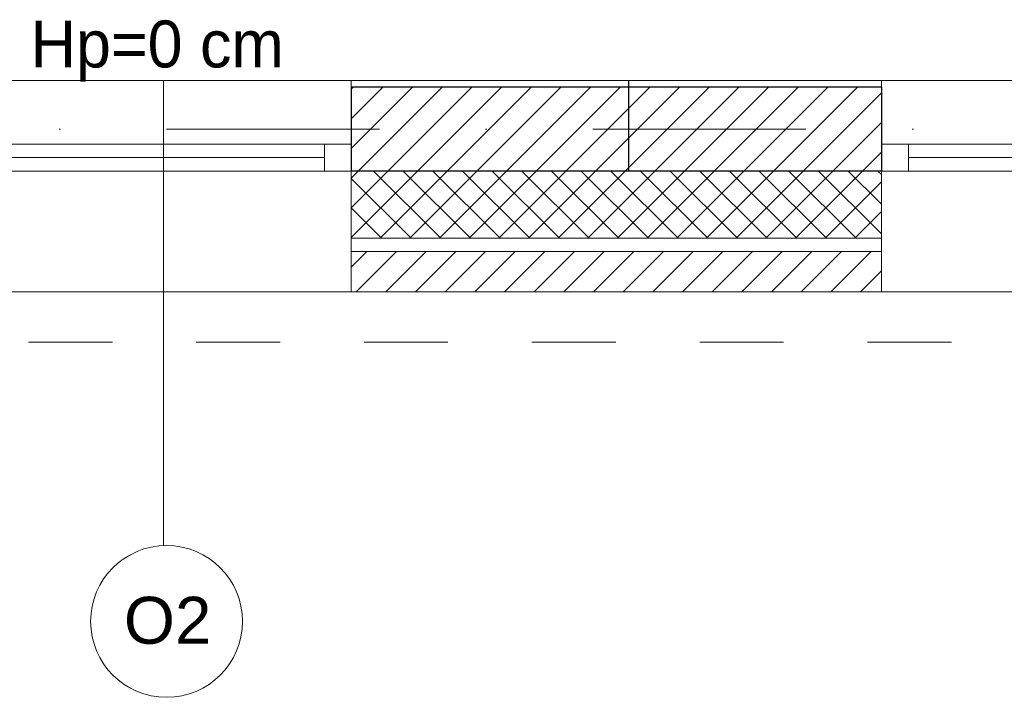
# Model space of a CAD drawing. Header units: metres. Extents: x 10441 to 19716, y -6570 to 1447.
# Tile 88 of 136: x 17315 to 17609, y -4410 to -4208. Entities that reach past the tile are written whole.
import ezdxf
from ezdxf.enums import TextEntityAlignment as Align

# ---------------------------------------------------------------- set-up
doc = ezdxf.new("R2010")
doc.units = ezdxf.units.M
doc.header["$MEASUREMENT"] = 0
doc.linetypes.add('8', pattern=[0.5, 0.25, -0.25])
doc.linetypes.add('DASHDOT', pattern=[25.4, 12.7, -6.35, 0, -6.35])
for name, color, linetype, lineweight in [('#elektryczne', 8, 'Continuous', 20), ('A_HACZE', 8, 'Continuous', 5), ('A_OSIE', 8, 'Continuous', 13), ('A_OZACZENIE DRZWI', 8, 'Continuous', 13), ('A_OZNACZENIA OKIEN', 8, 'Continuous', 13), ('A_PROJEKTOWANE ŚCIANY MUROWANE NOŚNE', 8, 'Continuous', 30), ('A_STAL CIENKIE', 8, 'Continuous', 0), ('A_STOLARKA', 8, 'Continuous', 5), ('A_TYNK', 8, 'Continuous', 5), ('A_WYMIARY WEWNETRZNE', 8, 'Continuous', 18)]:
    doc.layers.add(name, color=color, linetype=linetype, lineweight=lineweight)
doc.layers.add('A_OZNACZENIA WARSTW', color=8, linetype='Continuous')
doc.styles.add('ARIAL', font='arial.ttf')
doc.styles.add('m1_romans', font='romans.shx', dxfattribs={"width": 0.8})
doc.styles.add('opisy okien', font='txt', dxfattribs={"height": 15})

# ---------------------------------------------------------------- blocks, each defined once
blk = doc.blocks.new('podkład')
at = {"layer": 'A_HACZE', "color": 8, "linetype": 'Continuous'}
for p, q in [((13250.06, -1983.7), (13231.8, -2001.96)), ((13241.22, -1983.7), (13231.8, -1993.12)), ((13232.38, -1983.7), (13231.8, -1984.28)), ((13258.9, -1983.7), (13233.9, -2008.7)), ((13267.74, -1983.7), (13242.74, -2008.7)), ((13276.58, -1983.7), (13251.58, -2008.7)), ((13285.41, -1983.7), (13260.41, -2008.7)), ((13294.25, -1983.7), (13269.25, -2008.7)), ((13303.09, -1983.7), (13278.09, -2008.7)), ((13311.93, -1983.7), (13286.93, -2008.7)), ((13320.77, -1983.7), (13295.77, -2008.7)), ((13329.61, -1983.7), (13304.61, -2008.7)), ((13338.45, -1983.7), (13313.45, -2008.7)), ((13347.29, -1983.7), (13322.29, -2008.7)), ((13356.13, -1983.7), (13331.13, -2008.7)), ((13364.96, -1983.7), (13339.96, -2008.7)), ((13373.8, -1983.7), (13348.8, -2008.7)), ((13382.64, -1983.7), (13357.64, -2008.7)), ((13389.8, -1985.38), (13366.48, -2008.7)), ((13389.8, -1994.22), (13375.32, -2008.7)), ((13389.8, -2003.06), (13384.16, -2008.7)), ((13251.58, -2008.7), (13231.8, -2028.47)), ((13242.74, -2008.7), (13231.8, -2019.64)), ((13233.9, -2008.7), (13231.8, -2010.8)), ((13258.47, -2028.7), (13238.47, -2008.7)), ((13260.41, -2008.7), (13240.41, -2028.7)), ((13267.3, -2028.7), (13247.3, -2008.7)), ((13269.25, -2008.7), (13249.25, -2028.7)), ((13276.14, -2028.7), (13256.14, -2008.7)), ((13278.09, -2008.7), (13258.09, -2028.7)), ((13284.98, -2028.7), (13264.98, -2008.7)), ((13286.93, -2008.7), (13266.93, -2028.7)), ((13293.82, -2028.7), (13273.82, -2008.7)), ((13295.77, -2008.7), (13275.77, -2028.7)), ((13302.66, -2028.7), (13282.66, -2008.7)), ((13304.61, -2008.7), (13284.61, -2028.7)), ((13311.5, -2028.7), (13291.5, -2008.7)), ((13313.45, -2008.7), (13293.45, -2028.7)), ((13320.34, -2028.7), (13300.34, -2008.7)), ((13322.29, -2008.7), (13302.29, -2028.7)), ((13329.18, -2028.7), (13309.18, -2008.7)), ((13331.13, -2008.7), (13311.13, -2028.7)), ((13338.02, -2028.7), (13318.02, -2008.7)), ((13339.96, -2008.7), (13319.96, -2028.7)), ((13346.85, -2028.7), (13326.85, -2008.7)), ((13348.8, -2008.7), (13328.8, -2028.7)), ((13355.69, -2028.7), (13335.69, -2008.7)), ((13357.64, -2008.7), (13337.64, -2028.7)), ((13364.53, -2028.7), (13344.53, -2008.7)), ((13366.48, -2008.7), (13346.48, -2028.7)), ((13373.37, -2028.7), (13353.37, -2008.7)), ((13375.32, -2008.7), (13355.32, -2028.7)), ((13382.21, -2028.7), (13362.21, -2008.7)), ((13384.16, -2008.7), (13364.16, -2028.7)), ((13389.8, -2027.45), (13371.05, -2008.7)), ((13389.8, -2018.61), (13379.89, -2008.7)), ((13389.8, -2009.77), (13388.73, -2008.7)), ((13249.63, -2028.7), (13231.8, -2010.87)), ((13389.8, -2011.9), (13373, -2028.7)), ((13240.79, -2028.7), (13231.8, -2019.71)), ((13389.8, -2020.73), (13381.84, -2028.7)), ((13231.95, -2028.7), (13231.8, -2028.55)), ((13236.41, -2032.7), (13231.8, -2037.31)), ((13245.25, -2032.7), (13233.25, -2044.7)), ((13254.09, -2032.7), (13242.09, -2044.7)), ((13262.93, -2032.7), (13250.93, -2044.7)), ((13271.77, -2032.7), (13259.77, -2044.7)), ((13280.61, -2032.7), (13268.61, -2044.7)), ((13289.45, -2032.7), (13277.45, -2044.7)), ((13298.29, -2032.7), (13286.29, -2044.7)), ((13307.13, -2032.7), (13295.13, -2044.7)), ((13315.96, -2032.7), (13303.96, -2044.7)), ((13324.8, -2032.7), (13312.8, -2044.7)), ((13333.64, -2032.7), (13321.64, -2044.7)), ((13342.48, -2032.7), (13330.48, -2044.7)), ((13351.32, -2032.7), (13339.32, -2044.7)), ((13360.16, -2032.7), (13348.16, -2044.7)), ((13369, -2032.7), (13357, -2044.7)), ((13377.84, -2032.7), (13365.84, -2044.7)), ((13386.68, -2032.7), (13374.68, -2044.7)), ((13389.8, -2038.41), (13383.51, -2044.7))]:
    blk.add_line(p, q, dxfattribs=at)
at = {"layer": 'A_OSIE', "color": 8, "linetype": 'DASHDOT', "ltscale": 5}
blk.add_line((14256.99, -1996.2), (10108.73, -1996.2), dxfattribs=at)
at = {"layer": 'A_OZNACZENIA OKIEN', "color": 8}
blk.add_line((13175.8, -2120.21), (13175.8, -1981.7), dxfattribs=at)
at = {"layer": 'A_OZNACZENIA WARSTW', "color": 8, "linetype": 'Continuous'}
blk.add_line((13314.47, -2008.7), (13314.47, -1981.7), dxfattribs=at)
at = {"layer": 'A_PROJEKTOWANE ŚCIANY MUROWANE NOŚNE', "color": 8}
for p, q in [((13389.8, -1983.7), (13231.8, -1983.7)), ((13231.8, -1983.7), (13231.8, -2008.7)), ((13389.8, -1983.7), (13389.8, -2008.7)), ((13389.8, -2008.7), (13231.8, -2008.7))]:
    blk.add_line(p, q, dxfattribs=at)
at = {"layer": 'A_STAL CIENKIE', "color": 8, "linetype": '8', "ltscale": 100}
for p, q in [((10470.62, -2044.7), (13910.62, -2044.7)), ((13910.62, -2059.7), (10470.62, -2059.7))]:
    blk.add_line(p, q, dxfattribs=at)
at = {"layer": 'A_STOLARKA', "color": 8}
for p, q in [((13119.8, -1981.7), (13231.8, -1981.7)), ((13231.8, -1981.7), (13231.8, -2044.7)), ((13389.8, -2044.7), (13389.8, -1981.7)), ((13389.8, -1981.7), (13689.8, -1981.7)), ((13231.8, -2000.7), (13119.8, -2000.7)), ((13223.8, -2008.7), (13223.8, -2000.7)), ((13223.8, -2000.7), (13231.8, -2000.7)), ((13231.8, -2000.7), (13231.8, -2008.7)), ((13689.8, -2000.7), (13389.8, -2000.7)), ((13389.8, -2008.7), (13389.8, -2000.7)), ((13389.8, -2000.7), (13397.8, -2000.7)), ((13397.8, -2000.7), (13397.8, -2008.7)), ((13223.8, -2004.7), (13127.8, -2004.7)), ((13577.8, -2004.7), (13397.8, -2004.7)), ((13223.8, -2008.7), (13119.8, -2008.7)), ((13231.8, -2008.7), (13223.8, -2008.7)), ((13231.8, -2008.7), (13227.8, -2008.7)), ((13681.8, -2008.7), (13389.8, -2008.7)), ((13397.8, -2008.7), (13389.8, -2008.7)), ((13231.8, -2044.7), (13119.8, -2044.7)), ((13689.8, -2044.7), (13389.8, -2044.7))]:
    blk.add_line(p, q, dxfattribs=at)
at = {"layer": 'A_TYNK', "color": 8}
blk.add_line((13847.62, -1981.7), (13231.8, -1981.7), dxfattribs=at)
at = {"layer": 'A_TYNK', "color": 8, "linetype": 'Continuous'}
for p, q in [((13389.8, -2028.7), (13231.8, -2028.7)), ((13231.8, -2028.7), (13231.8, -2044.7)), ((13389.8, -2028.7), (13231.8, -2028.7)), ((13389.8, -2028.7), (13389.8, -2044.7)), ((13389.8, -2032.7), (13231.8, -2032.7)), ((13389.8, -2044.7), (13231.8, -2044.7))]:
    blk.add_line(p, q, dxfattribs=at)
at = {"layer": 'A_WYMIARY WEWNETRZNE', "color": 8, "linetype": 'Continuous'}
blk.add_circle((13176.76, -2142.97), 22.63, dxfattribs=at)
at = {"layer": 'A_OZACZENIE DRZWI', "color": 8, "ltscale": 0.1, "style": 'm1_romans', "width": 0.8}
for rotation, p in [(98.4861, (12735.07, -773.13)), (360, (12573.8, -1012.7)), (90, (11565.29, -1150.14)), (90, (11872.29, -1150.14)), (90, (12230.03, -1245.64)), (90, (12385.87, -1249.44)), (90, (11565.29, -1370.89)), (90, (11872.29, -1370.89)), (90, (12230.03, -1370.89)), (90, (12389.3, -1370.89)), (90, (11748.79, -1556.15)), (90, (11986.6, -1556.15)), (90, (12389.3, -1556.15)), (360, (12235.05, -1664.2)), (360, (12235.05, -1880.2)), (90, (11745.78, -2001.94))]:
    blk.add_attdef('SZEROKOSC', text='', height=10, rotation=rotation, dxfattribs=at).set_placement(p, align=Align.BOTTOM_CENTER)
for rotation, p in [(98.4861, (12738.56, -773.47)), (360, (12572.95, -1016.09)), (90, (11568.68, -1150.99)), (90, (11875.68, -1150.99)), (90, (12233.42, -1246.49)), (90, (12389.27, -1250.29)), (90, (11568.68, -1371.74)), (90, (11875.68, -1371.74)), (90, (12233.42, -1371.74)), (90, (12392.69, -1371.74)), (90, (11752.19, -1557)), (90, (11990, -1557)), (90, (12392.69, -1557)), (360, (12234.2, -1667.59)), (360, (12234.2, -1883.59)), (90, (11749.18, -2002.79))]:
    blk.add_attdef('WYSOKOSC', text='', height=10, rotation=rotation, dxfattribs=at).set_placement(p, align=Align.TOP_CENTER)
at = {"layer": 'A_OZNACZENIA OKIEN', "color": 8, "linetype": 'Continuous', "lineweight": 18}
for s, style, p in [('Hp=0 cm', 'opisy okien', (13136.25, -1977.81)), ('O2', 'ARIAL', (13164.04, -2149.63))]:
    blk.add_text(s, height=14, dxfattribs=dict(at, style=style)).set_placement(p)
at = {"layer": 'A_OZNACZENIA OKIEN', "color": 8, "ltscale": 0.1, "style": 'm1_romans', "width": 0.8}
for rotation, p in [(278.8676, (13403.28, -587.56)), (278.8676, (13013.44, -645.27)), (278.8676, (12475.3, -724.92)), (278.8676, (12253.72, -757.72)), (0, (14011.09, -903.42)), (278.8676, (11051.11, -935.72)), (278.8676, (10670.26, -992.09)), (0, (14011.09, -1578.09)), (90, (10823, -2081.55)), (90, (11208, -2081.55)), (90, (11974, -2081.55)), (90, (13179.19, -2081.55)), (90, (13543.19, -2081.55))]:
    blk.add_attdef('WYSOKOSC', text='', height=10, rotation=rotation, dxfattribs=at).set_placement(p, align=Align.TOP_CENTER)
for rotation, p in [(278.8676, (13373.71, -593.04)), (278.8676, (12983.87, -650.74)), (278.8676, (12445.73, -730.4)), (278.8676, (12224.15, -763.19)), (0, (14017.48, -900.03)), (278.8676, (11021.54, -941.2)), (278.8676, (10640.69, -997.57)), (0, (14017.48, -1574.7)), (90, (10819.6, -2080.7)), (90, (11204.6, -2080.7)), (90, (11970.6, -2080.7)), (90, (13175.8, -2080.7)), (90, (13539.8, -2080.7))]:
    blk.add_attdef('SZEROKOSC', text='', height=10, rotation=rotation, dxfattribs=at).set_placement(p, align=Align.BOTTOM_CENTER)

msp = doc.modelspace()

# ---------------------------------------------------------------- block references
at = {"layer": '#elektryczne', "color": 8, "linetype": 'Continuous', "lineweight": 18}
msp.add_blockref('podkład', (4182.37, -2244.78), dxfattribs=at)

doc.saveas('drawing.dxf')
